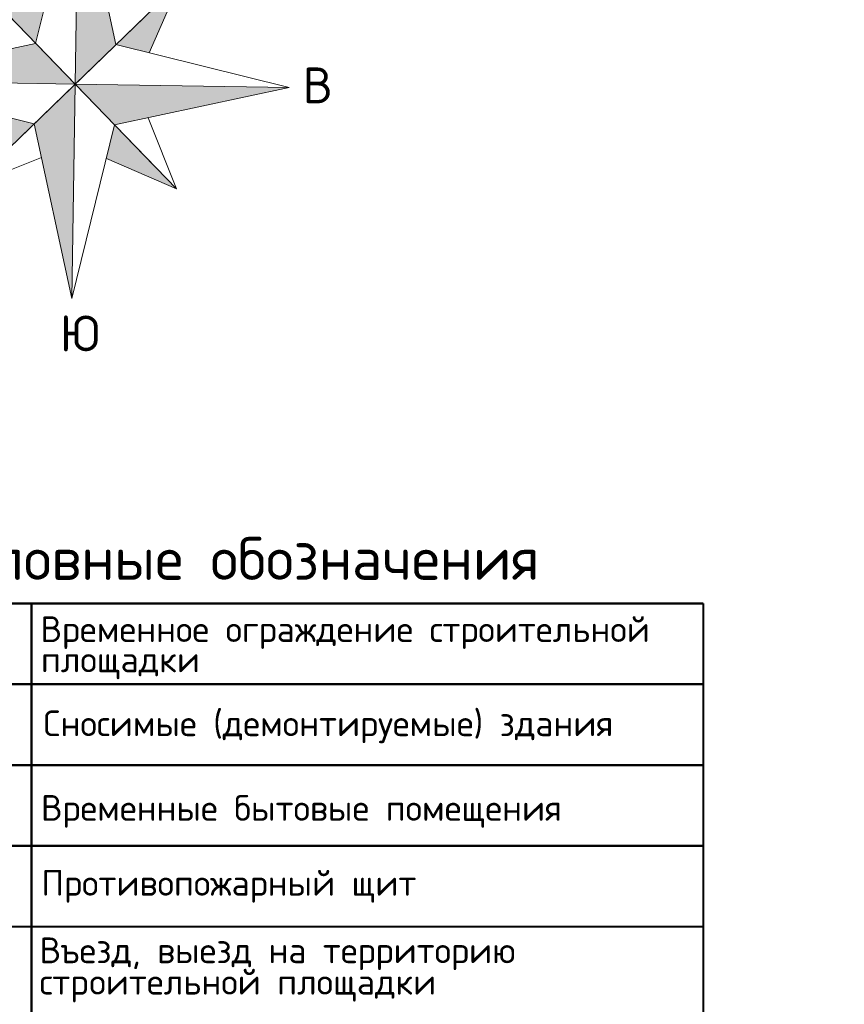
# Model space of a CAD drawing. Header units: metres. Extents: x 2193651 to 2201499, y 493187 to 494493.
# Tile 40 of 76: x 2199399 to 2199511, y 493924 to 494058. Entities that reach past the tile are written whole.
import ezdxf
from ezdxf.enums import TextEntityAlignment as Align

# ---------------------------------------------------------------- set-up
doc = ezdxf.new("R2010")
doc.units = ezdxf.units.M
doc.set_wipeout_variables(frame=1)
doc.header["$PDSIZE"] = 0.25
for name, pattern in [('1.5_1.5', [1.5, 0.75, -0.75]), ('10_2', [6, 5, -1]), ('2_1', [1.5, 1, -0.5]), ('366', [0.55, 0.05, -0.5])]:
    doc.linetypes.add(name, pattern=pattern)
for name, color, linetype, lineweight in [('contur_line', 7, 'Continuous', 20), ('Level 1', 7, 'Continuous', 25), ('net_pipeline', 7, 'Continuous', 30), ('Координатная сетка', 7, 'Continuous', 9)]:
    doc.layers.add(name, color=color, linetype=linetype, lineweight=lineweight)
for name, color, linetype in [('contur_line_building', 7, 'Continuous'), ('contur_line_fence', 7, 'Continuous'), ('contur_line_road', 7, 'Continuous'), ('grid_XY', 74, 'Continuous'), ('Labels', 7, 'Continuous'), ('net_electro', 1, 'Continuous'), ('net_electro_point', 7, 'Continuous'), ('p', 7, 'Continuous'), ('relief_point', 7, 'Continuous'), ('support', 7, 'Continuous'), ('Z_text_centerline_road_unviz', 7, 'Continuous'), ('z_text_net_electro', 7, 'Continuous'), ('z_text_net_pipeline', 7, 'Continuous'), ('z_text_relief_point', 7, 'Continuous'), ('z_text_vegetation_text', 7, 'Continuous'), ('Z_text_x_polygon', 7, 'Continuous')]:
    doc.layers.add(name, color=color, linetype=linetype)
doc.layers.add('x_polygon', color=7, linetype='Continuous', true_color=0xffffff)
doc.styles.add('Bm-431', font='timesi.ttf')
doc.styles.add('D-131', font='ariali.ttf')
doc.styles.add('R-131', font='arial.ttf')
doc.styles.add('стиль1', font='isocpeur.ttf', dxfattribs={"width": 0.9})

# ---------------------------------------------------------------- blocks, each defined once
blk = doc.blocks.new('фуркуркуркуфркурфавртыккурффку')
at = {"layer": 'Координатная сетка'}
h = blk.add_hatch(color=252, dxfattribs=at)
h.set_gradient(color1=(144, 132, 164), one_color=1, tint=1, name='INVCYLINDER')
h.paths.add_polyline_path([(6308.725024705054, 14912.83351371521), (6308.342814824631, 14888.53651975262), (6312.970165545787, 14893.02054176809)])
h.paths.add_polyline_path([(6320.215141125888, 14900.04110968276), (6312.970165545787, 14893.02054176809), (6316.761696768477, 14892.08252423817)])
h.paths.add_polyline_path([(6332.639808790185, 14888.1543098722), (6308.342814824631, 14888.53651975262), (6312.826836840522, 14883.90916903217)])
h.paths.add_polyline_path([(6312.826836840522, 14883.90916903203), (6311.888819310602, 14880.11763780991), (6319.847404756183, 14876.66419345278)])
h.paths.add_polyline_path([(6308.342814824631, 14888.53651975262), (6303.715464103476, 14884.0524977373), (6307.960604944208, 14864.23952579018)])
h.paths.add_polyline_path([(6303.715464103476, 14884.0524977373), (6299.923932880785, 14884.99051526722), (6296.470488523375, 14877.03192982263)])
h.paths.add_polyline_path([(6303.858792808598, 14893.16387047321), (6284.045820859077, 14888.91872963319), (6308.342814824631, 14888.53651975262)])
h.paths.add_polyline_path([(6304.796810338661, 14896.95540169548), (6296.838224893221, 14900.40884605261), (6303.858792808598, 14893.16387047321)])
for p, q in [((6308.725024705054, 14912.83351371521), (6303.858792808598, 14893.16387047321)), ((6308.342814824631, 14888.53651975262), (6308.725024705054, 14912.83351371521)), ((6308.342814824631, 14888.53651975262), (6308.725024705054, 14912.83351371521)), ((6308.725024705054, 14912.83351371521), (6312.970165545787, 14893.02054176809)), ((6296.838224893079, 14900.40884605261), (6308.342814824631, 14888.53651975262)), ((6304.796810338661, 14896.95540169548), (6296.838224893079, 14900.40884605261)), ((6300.039633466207, 14892.34557479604), (6296.838224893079, 14900.40884605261)), ((6320.215141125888, 14900.04110968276), (6308.342814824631, 14888.53651975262)), ((6312.151869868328, 14896.83970111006), (6320.215141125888, 14900.04110968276)), ((6316.761696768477, 14892.08252423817), (6320.215141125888, 14900.04110968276)), ((6317.597516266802, 14897.50456378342), (6299.088113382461, 14879.56847572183)), ((6299.374770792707, 14897.7912211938), (6317.310858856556, 14879.28181831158)), ((6303.858792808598, 14893.16387047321), (6284.045820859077, 14888.91872963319)), ((6332.639808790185, 14888.1543098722), (6312.970165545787, 14893.02054176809)), ((6308.342814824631, 14888.53651975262), (6284.045820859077, 14888.91872963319)), ((6284.045820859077, 14888.91872963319), (6299.176315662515, 14885.17547432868)), ((6296.470488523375, 14877.03192982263), (6308.342814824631, 14888.53651975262)), ((6308.342814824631, 14888.53651975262), (6307.960604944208, 14864.23952579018)), ((6308.342814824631, 14888.53651975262), (6332.639808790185, 14888.1543098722)), ((6319.847404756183, 14876.66419345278), (6308.342814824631, 14888.53651975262)), ((6312.826836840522, 14883.90916903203), (6332.639808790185, 14888.1543098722)), ((6299.176315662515, 14885.17547432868), (6303.715464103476, 14884.0524977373)), ((6299.923932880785, 14884.99051526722), (6296.470488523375, 14877.03192982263)), ((6303.715464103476, 14884.0524977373), (6307.960604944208, 14864.23952579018)), ((6316.645996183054, 14884.72746470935), (6319.847404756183, 14876.66419345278)), ((6307.960604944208, 14864.23952579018), (6312.826836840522, 14883.90916903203)), ((6304.533759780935, 14880.23333839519), (6296.470488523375, 14877.03192982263)), ((6311.888819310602, 14880.11763780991), (6319.847404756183, 14876.66419345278))]:
    blk.add_line(p, q, dxfattribs=at)
at = {"color": 7, "style": 'стиль1'}
for s, p in [('С', (6307.120991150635, 14915.2788637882)), ('З', (6278.658105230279, 14886.73870114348)), ('В', (6334.152044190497, 14886.38043410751)), ('Ю', (6306.604112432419, 14858.24251673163))]:
    blk.add_text(s, height=4.05, dxfattribs=at).set_placement(p)
blk = doc.blocks.new('330')
h = blk.add_hatch(color=0)
edge = h.paths.add_edge_path()
edge.add_arc((0, 0), 0.15, 0, 360.0002688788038)
at = {"color": 0}
blk.add_circle((0, 0), 0.15, dxfattribs=at)
blk = doc.blocks.new('475(c_1)')
h = blk.add_hatch(color=0)
edge = h.paths.add_edge_path()
edge.add_arc((0, 0), 0.25, 0, 360.0002688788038)
at = {"color": 0}
blk.add_lwpolyline([(-0.25, -0.5), (-0.25, 0.5)], dxfattribs=at)
blk.add_circle((0, 0), 0.25, dxfattribs=at)
blk = doc.blocks.new('330p')
at = {"color": 0}
blk.add_point((0, 0), dxfattribs=at)
blk = doc.blocks.new('12')
at = {"color": 251, "true_color": 0x5d5d5d}
for points in [[(0, 1.5), (0, -1.5)], [(-1.5, 0), (1.5, 0)]]:
    blk.add_lwpolyline(points, dxfattribs=at)
blk = doc.blocks.new('ж9итдщд')
at = {"lineweight": 25, "true_color": 0x5d5d5d}
h = blk.add_hatch(color=251, dxfattribs=at)
edge = h.paths.add_edge_path()
edge.add_arc((2196483.214071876, 494000.4277518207), 0.1, 0, 360.0002688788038)
h = blk.add_hatch(color=251, dxfattribs=at)
edge = h.paths.add_edge_path()
edge.add_arc((2196461.754071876, 493953.0397518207), 0.1, 0, 360.0002688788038)
at = {"layer": 'x_polygon', "true_color": 0x5d5d5d}
h = blk.add_hatch(dxfattribs=at)
h.set_pattern_fill('416', color=251, style=0, pattern_type=2)
h.set_pattern_definition([(59.03620000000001, (2196496.499566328, 494003.4092073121), (10.00001517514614, 19.99999241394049), [1.166190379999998, -57.14332856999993]), (300.9638, (2196495.899566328, 494004.4092073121), (10.00001517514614, -19.99999241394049), [1.166190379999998, -57.14332856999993]), (180, (2196497.099566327, 494003.4092073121), (-10, -9.999999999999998), [0.1, -9.9]), (180, (2196495.999566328, 494003.4092073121), (-10, -9.999999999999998), [0.1, -9.9]), (59.03620000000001, (2196501.499566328, 493998.4092073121), (10.00001517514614, 19.99999241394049), [1.166190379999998, -57.14332856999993]), (300.9638, (2196500.899566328, 493999.4092073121), (10.00001517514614, -19.99999241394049), [1.166190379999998, -57.14332856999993]), (180, (2196502.099566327, 493998.4092073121), (-10, -9.999999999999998), [0.1, -9.9]), (180, (2196500.999566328, 493998.4092073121), (-10, -9.999999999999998), [0.1, -9.9])])
h.paths.add_polyline_path([(2196389.309664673, 493854.6857242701), (2196388.092801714, 493853.1360717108), (2196392.474071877, 493849.3977518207), (2196394.304071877, 493848.5337518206), (2196416.860071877, 493872.7197518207), (2196434.994071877, 493892.7677518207), (2196446.702071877, 493911.3117518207), (2196453.248071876, 493926.1257518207), (2196464.928071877, 493955.9257518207), (2196478.144071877, 493990.4457518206), (2196508.522071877, 494011.4617518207), (2196507.808799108, 494013.050580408), (2196482.366071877, 494001.5797518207), (2196477.676071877, 493997.2077518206), (2196462.908071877, 493957.3757518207), (2196452.284071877, 493926.3317518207), (2196445.504071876, 493911.7077518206), (2196432.778071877, 493892.0157518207), (2196416.206071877, 493873.4937518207), (2196394.466071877, 493849.7817518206)])
at = {"color": 251, "lineweight": 25, "true_color": 0x5d5d5d}
for p, q in [((2196483.597829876, 494002.1334578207), (2196483.597829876, 494003.2334518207)), ((2196483.597829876, 494003.2334518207), (2196484.397829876, 494003.2334518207)), ((2196483.597829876, 494003.2334518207), (2196483.597829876, 494003.2334518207)), ((2196484.397829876, 494003.2334518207), (2196484.397829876, 494002.1334578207)), ((2196484.397829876, 494003.2334518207), (2196484.397829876, 494003.2334518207)), ((2196483.997829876, 494001.7334578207), (2196483.997829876, 494001.7334578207)), ((2196462.137829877, 493954.7454578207), (2196462.137829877, 493955.8454518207)), ((2196462.137829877, 493955.8454518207), (2196462.937829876, 493955.8454518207)), ((2196462.137829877, 493955.8454518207), (2196462.137829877, 493955.8454518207)), ((2196462.937829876, 493955.8454518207), (2196462.937829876, 493954.7454578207)), ((2196462.937829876, 493955.8454518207), (2196462.937829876, 493955.8454518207)), ((2196462.537829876, 493954.3454578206), (2196462.537829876, 493954.3454578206)), ((2196455.334887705, 493925.6590085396), (2196457.565091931, 493931.3490843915))]:
    blk.add_line(p, q, dxfattribs=at)
for points in [[(2196483.214071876, 494000.9277518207), (2196483.214071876, 494003.4277518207)], [(2196483.214071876, 494003.2334518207), (2196484.714071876, 494003.2334518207)], [(2196486.851639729, 494002.0915126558), (2196483.214071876, 494000.4277518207)], [(2196486.851639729, 494002.0915126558), (2196486.070754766, 494002.2653129)], [(2196486.851639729, 494002.0915126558), (2196486.472431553, 494001.387105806)], [(2196481.563959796, 493996.7839721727), (2196483.214071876, 494000.4277518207)], [(2196483.214071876, 494000.4277518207), (2196484.767006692, 493997.8609652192)], [(2196481.563959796, 493996.7839721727), (2196481.387233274, 493997.5642000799)], [(2196481.563959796, 493996.7839721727), (2196482.266940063, 493997.1658184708)], [(2196484.339208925, 493997.6021427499), (2196485.194804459, 493998.1197876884)], [(2196463.404183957, 493956.6835314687), (2196461.754071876, 493953.0397518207)], [(2196461.754071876, 493953.5397518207), (2196461.754071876, 493956.0397518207)], [(2196461.754071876, 493955.8454518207), (2196463.254071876, 493955.8454518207)], [(2196463.404183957, 493956.6835314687), (2196462.70120369, 493956.3016851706)], [(2196463.404183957, 493956.6835314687), (2196463.580910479, 493955.9033035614)], [(2196460.105696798, 493949.3951860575), (2196461.754071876, 493953.0397518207)], [(2196460.105696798, 493949.3951860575), (2196459.928598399, 493950.1753296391)], [(2196460.105696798, 493949.3951860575), (2196460.808494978, 493949.7773673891)]]:
    blk.add_lwpolyline(points, dxfattribs=at)
for centre in [(2196483.214071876, 494000.4277518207), (2196461.754071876, 493953.0397518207)]:
    blk.add_circle(centre, 0.1, dxfattribs=at)
for centre, start, end in [((2196483.997829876, 494002.1334578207), 179.9998479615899, 270.0000584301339), ((2196483.997829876, 494002.1334578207), 270.0000584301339, 0), ((2196462.537829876, 493954.7454578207), 179.9998479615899, 270.0000584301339), ((2196462.537829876, 493954.7454578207), 270.0000584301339, 0)]:
    blk.add_arc(centre, 0.4, start, end, dxfattribs=at)
at = {"layer": 'contur_line', "color": 251, "linetype": '366', "true_color": 0x5d5d5d, "flags": 128}
blk.add_lwpolyline([(2196487.146071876, 493986.5757518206), (2196493.760071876, 493990.0177518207), (2196497.144071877, 493992.1897518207)], dxfattribs=at)
at = {"layer": 'contur_line_building', "color": 251, "lineweight": 30, "true_color": 0x5d5d5d}
for points in [[(2196502.898302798, 494040.2334591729), (2196482.583344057, 494031.8828795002), (2196469.66148231, 494063.3186718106), (2196498.412013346, 494075.1367415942), (2196505.956111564, 494056.7837589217)], [(2196505.956111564, 494056.7837589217), (2196541.305962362, 494070.5022022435), (2196551.608970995, 494043.9532848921), (2196508.019451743, 494027.0372205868), (2196502.898302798, 494040.2334591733)]]:
    blk.add_lwpolyline(points, dxfattribs=at)
for points in [[(2196515.183049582, 493991.6892768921), (2196498.002116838, 493976.8077278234), (2196513.400107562, 493959.0305567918), (2196530.581040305, 493973.9121058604)], [(2196387.457459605, 493958.2256613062), (2196412.055446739, 493936.985122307), (2196428.454565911, 493955.9764163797), (2196403.856578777, 493977.2169553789)]]:
    blk.add_lwpolyline(points, close=True, dxfattribs=at)
at = {"layer": 'contur_line_fence', "color": 251, "true_color": 0x5d5d5d}
for p, q in [((2196481.917039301, 494002.2548533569), (2196521.141265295, 494019.9390571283)), ((2196482.366071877, 494001.5797518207), (2196521.470071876, 494019.2097518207)), ((2196476.991881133, 493997.6636398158), (2196481.917039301, 494002.2548533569)), ((2196477.676071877, 493997.2077518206), (2196482.366071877, 494001.5797518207)), ((2196497.144071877, 493992.1897518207), (2196512.994071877, 494001.3377518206)), ((2196497.543973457, 493991.4968746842), (2196513.379433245, 494000.6364826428)), ((2196462.154447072, 493957.6443634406), (2196476.991881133, 493997.6636398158)), ((2196462.908071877, 493957.3757518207), (2196477.676071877, 493997.2077518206)), ((2196497.144071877, 493992.1897518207), (2196497.344022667, 493991.8433132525)), ((2196497.344022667, 493991.8433132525), (2196497.543973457, 493991.4968746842)), ((2196486.242071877, 493985.7477518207), (2196487.146071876, 493986.5757518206)), ((2196487.146071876, 493986.5757518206), (2196487.416243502, 493986.2807818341)), ((2196479.736071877, 493964.6157518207), (2196486.242071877, 493985.7477518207)), ((2196480.49600877, 493964.3652615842), (2196486.942699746, 493985.3046212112)), ((2196486.942699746, 493985.3046212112), (2196487.686415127, 493985.9858118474)), ((2196487.416243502, 493986.2807818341), (2196487.686415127, 493985.9858118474)), ((2196471.020071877, 493939.8297518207), (2196479.736071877, 493964.6157518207)), ((2196471.763334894, 493939.5318454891), (2196480.49600877, 493964.3652615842)), ((2196451.540700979, 493926.6303260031), (2196462.154447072, 493957.6443634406)), ((2196452.284071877, 493926.3317518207), (2196462.908071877, 493957.3757518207)), ((2196454.712071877, 493903.7257518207), (2196471.020071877, 493939.8297518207)), ((2196455.414119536, 493903.3365995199), (2196471.763334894, 493939.5318454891)), ((2196444.801808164, 493912.0949914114), (2196451.540700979, 493926.6303260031)), ((2196445.504071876, 493911.7077518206), (2196452.284071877, 493926.3317518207))]:
    blk.add_line(p, q, dxfattribs=at)
at = {"layer": 'contur_line_road', "color": 251, "linetype": '1.5_1.5', "true_color": 0x5d5d5d, "flags": 128}
for points in [[(2196464.928071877, 493955.9257518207), (2196478.144071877, 493990.4457518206), (2196508.522071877, 494011.4617518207), (2196507.808799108, 494013.050580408)], [(2196497.144071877, 493992.1897518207), (2196497.472071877, 493994.2177518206), (2196512.270071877, 494002.9977518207), (2196520.324071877, 494006.5317518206), (2196521.603716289, 494005.836369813)]]:
    blk.add_lwpolyline(points, dxfattribs=at)
blk.add_lwpolyline([(2196443.606071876, 493887.0677518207, -0.1913993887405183), (2196442.938071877, 493889.5217518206), (2196452.866071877, 493904.7597518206, 0.041700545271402), (2196469.516071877, 493940.5197518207), (2196478.134071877, 493965.7017518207), (2196484.718071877, 493984.2997518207, -0.2433664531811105), (2196487.146071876, 493986.5757518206)], format="xyb", dxfattribs=at)
at = {"layer": 'contur_line_road', "color": 251, "true_color": 0x5d5d5d, "flags": 128}
blk.add_lwpolyline([(2196386.784944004, 493854.2520016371), (2196392.474071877, 493849.3977518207), (2196394.304071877, 493848.5337518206), (2196416.860071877, 493872.7197518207), (2196434.994071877, 493892.7677518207), (2196446.702071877, 493911.3117518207), (2196453.248071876, 493926.1257518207), (2196464.928071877, 493955.9257518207)], dxfattribs=at)
at = {"layer": 'net_electro', "color": 251, "true_color": 0x5d5d5d, "flags": 128}
for points in [[(2196483.214071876, 494000.4277518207), (2196558.958071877, 494035.0717518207), (2196642.322071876, 494052.4017518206)], [(2196391.468071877, 493851.0617518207), (2196434.494071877, 493892.7677518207), (2196461.754071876, 493953.0397518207), (2196483.214071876, 494000.4277518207)]]:
    blk.add_lwpolyline(points, dxfattribs=at)
at = {"layer": 'net_electro_point', "color": 251, "linetype": '2_1', "true_color": 0x5d5d5d}
blk.add_line((2196480.112071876, 493995.1857518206), (2196483.214071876, 494000.4277518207), dxfattribs=at)
at = {"layer": 'net_pipeline', "color": 251, "linetype": '10_2', "true_color": 0x5d5d5d, "flags": 128}
blk.add_lwpolyline([(2196398.638168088, 493840.774802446), (2196444.007505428, 493888.6329865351), (2196460.047872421, 493918.3321870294), (2196489.634878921, 493992.236291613), (2196572.993835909, 494028.8069652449), (2196696.98288757, 494053.0754469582), (2196850.911975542, 494083.5694107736), (2197025.382327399, 494119.7071813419), (2197141.610230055, 494145.3878806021), (2197159.372026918, 494149.3556210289), (2197189.989916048, 494235.7081320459), (2197173.273165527, 494318.3585623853), (2197158.444117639, 494384.4179219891)], dxfattribs=at)
at = {"layer": 'p', "color": 251, "linetype": 'Continuous', "true_color": 0x5d5d5d}
for points in [[(2196465.512071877, 494062.9657518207), (2196505.832071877, 494079.2257518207), (2196548.852071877, 494087.0457518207), (2196558.312071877, 494036.4657518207), (2196532.192071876, 494024.6857518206), (2196520.572071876, 494019.4257518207), (2196488.252071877, 494005.1657518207)], [(2196436.792071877, 494083.1857518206), (2196505.832071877, 494079.2257518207), (2196465.512071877, 494062.9657518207), (2196413.652071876, 494034.8257518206)], [(2196413.652071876, 494034.8257518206), (2196465.512071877, 494062.9657518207), (2196488.252071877, 494005.1657518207), (2196481.112071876, 494002.0257518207), (2196476.932071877, 493996.9057518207), (2196461.832071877, 493957.0457518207), (2196431.932071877, 493985.2257518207), (2196402.592071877, 494011.7257518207)], [(2196567.852071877, 494016.7457518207), (2196579.212071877, 493943.0857518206), (2196583.352071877, 493916.3257518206), (2196536.752071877, 493906.7257518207), (2196518.412071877, 493891.3257518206), (2196511.892071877, 493879.3457518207), (2196489.912071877, 493891.5657518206), (2196513.692071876, 493939.7457518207), (2196539.492071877, 493966.8457518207), (2196524.212071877, 493994.5257518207)], [(2196435.932071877, 493898.8257518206), (2196424.532071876, 493908.6057518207), (2196413.212071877, 493919.1657518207), (2196374.972071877, 493953.2657518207), (2196402.592071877, 494011.7257518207), (2196431.932071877, 493985.2257518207), (2196461.832071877, 493957.0457518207), (2196451.212071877, 493926.5657518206), (2196444.452071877, 493912.1857518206)], [(2196435.932071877, 493898.8257518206), (2196424.532071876, 493908.6057518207), (2196413.212071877, 493919.1657518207), (2196374.972071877, 493953.2657518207), (2196370.152071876, 493948.2057518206), (2196339.852071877, 493915.6457518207), (2196338.312071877, 493907.7257518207), (2196342.692071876, 493900.8257518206), (2196394.152071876, 493850.2257518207), (2196431.732071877, 493892.2457518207)]]:
    blk.add_lwpolyline(points, close=True, dxfattribs=at)
at = {"layer": 'grid_XY', "color": 251, "true_color": 0x5d5d5d, "xscale": 2, "yscale": 2, "zscale": 2, "row_count": 14, "column_count": 13, "row_spacing": 100, "column_spacing": 100}
blk.add_blockref('12', (2196295.512071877, 493190.3657518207), dxfattribs=at)
at = {"layer": 'relief_point', "color": 251, "true_color": 0x5d5d5d, "xscale": 2, "yscale": 2, "zscale": 2}
for name, p in [('330', (2196508.522071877, 494011.4617518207, 341.526)), ('330', (2196482.366071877, 494001.5797518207, 342.58)), ('330p', (2196477.676071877, 493997.2077518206, 148.608)), ('330', (2196497.472071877, 493994.2177518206, 342.222)), ('330', (2196478.144071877, 493990.4457518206, 341.894)), ('330', (2196486.242071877, 493985.7477518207, 342.382)), ('330', (2196484.718071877, 493984.2997518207, 342.298)), ('330', (2196478.134071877, 493965.7017518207, 342.176)), ('330', (2196479.736071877, 493964.6157518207, 342.724)), ('330', (2196462.908071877, 493957.3757518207, 342.532)), ('330', (2196464.928071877, 493955.9257518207, 342.436)), ('330', (2196469.516071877, 493940.5197518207, 342.272)), ('330', (2196471.020071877, 493939.8297518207, 342.392)), ('330', (2196452.284071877, 493926.3317518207, 343.664)), ('330', (2196453.248071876, 493926.1257518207, 343.174))]:
    blk.add_blockref(name, p, dxfattribs=at)
at = {"layer": 'support', "color": 251, "true_color": 0x5d5d5d, "xscale": 2, "yscale": 2, "zscale": 2}
for p, rotation in [((2196497.144071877, 493992.1897518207), 32.69413193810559), ((2196493.760071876, 493990.0177518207), 30.09355400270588), ((2196487.146071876, 493986.5757518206), 207.4929760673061)]:
    blk.add_blockref('475(c_1)', p, dxfattribs=dict(at, rotation=rotation))
at = {"layer": 'Labels', "color": 251, "true_color": 0x5d5d5d}
for s, p in [('50:12:0080103:408', (2196511.912071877, 494046.1057518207)), ('50:12:0080103:372', (2196445.422071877, 494010.0057518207)), ('50:12:0080105:149', (2196418.402071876, 493955.2757518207))]:
    blk.add_text(s, height=2, dxfattribs=at).set_placement(p, align=Align.MIDDLE_CENTER)
at = {"layer": 'Z_text_centerline_road_unviz', "color": 251, "true_color": 0x5d5d5d, "style": 'Bm-431'}
for s, p in [('  ул.Шереметьевская', (2196494.671632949, 493994.3164423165)), ('А', (2196503.544690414, 494003.7133163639))]:
    blk.add_text(s, height=2, rotation=34.73474129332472, dxfattribs=at).set_placement(p)
at = {"layer": 'z_text_net_electro', "color": 251, "true_color": 0x5d5d5d, "style": 'Bm-431'}
for s, rotation, p in [('4каб. ', 24.57853987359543, (2196488.734601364, 494001.5437145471)), ('5пр. 3каб. ', 65.63625970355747, (2196468.607004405, 493964.5236188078)), ('5пр. 3каб. ', 65.66356983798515, (2196457.313895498, 493939.5698665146))]:
    blk.add_text(s, height=1.5, rotation=rotation, dxfattribs=at).set_placement(p)
at = {"layer": 'z_text_net_pipeline', "color": 251, "true_color": 0x5d5d5d, "style": 'Bm-431'}
blk.add_text('Г', height=2, rotation=68.18164034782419, dxfattribs=at).set_placement((2196481.367883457, 493969.7927926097))
at = {"layer": 'z_text_relief_point', "color": 251, "true_color": 0x5d5d5d, "style": 'D-131'}
for s, height, rotation, p in [(' 170.76', 2, 24.26818581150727, (2196508.926071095, 494010.5656664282)), (' 171.29', 2, 24.26818581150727, (2196481.616325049, 494003.0859948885)), (' 170.95', 2, 34.67612223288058, (2196479.232105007, 493987.9557663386)), (' 171.11', 2, 29.99186106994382, (2196498.782264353, 493989.1399184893)), (' 171.19', 2, 42.48747826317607, (2196487.72321985, 493981.7557348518)), (' 171.15', 2, 72.88774523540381, (2196481.763607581, 493978.0527508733)), (' 171.09', 2, 72.88774523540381, (2196477.102520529, 493965.3644777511)), (' 171.36', 2, 72.88774523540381, (2196482.646486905, 493962.8851273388)), (' 171.27', 2, 69.65737646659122, (2196461.706058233, 493957.9872665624)), (' 171.22', 2, 69.05062941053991, (2196467.063152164, 493954.5114300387)), (' 171.14', 2, 70.6257697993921, (2196468.632036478, 493940.476521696)), (' 171.20', 2, 70.6257697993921, (2196473.774120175, 493938.062274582)), (' 171.83', 2, 71.10782558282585, (2196451.146293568, 493926.3019842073)), ('171.72', 1.5, 68.59748715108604, (2196454.988993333, 493925.4615901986)), ('171.59', 1.5, 68.59748715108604, (2196456.884711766, 493924.7306591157))]:
    blk.add_text(s, height=height, rotation=rotation, dxfattribs=at).set_placement(p)
at = {"layer": 'z_text_vegetation_text', "color": 251, "true_color": 0x5d5d5d, "style": 'D-131'}
blk.add_text('частная территория', height=2, dxfattribs=at).set_placement((2196420.486021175, 493985.9474314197))
at = {"layer": 'Z_text_x_polygon', "color": 251, "true_color": 0x5d5d5d, "style": 'R-131'}
blk.add_text('Ж', height=2, rotation=319.1891552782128, dxfattribs=at).set_placement((2196404.435627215, 493960.5515101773))
at = {"layer": 'Z_text_x_polygon', "color": 251, "true_color": 0x5d5d5d, "style": 'Bm-431'}
blk.add_text('№4', height=2, dxfattribs=at).set_placement((2196429.671617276, 493930.3276474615))
at = {"color": 7, "lineweight": 0, "true_color": 0xffffff}
blk.add_wipeout([(2197379.0007610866, 493517.10266345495), (2197495.5120718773, 493517.10266345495), (2197495.5120718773, 494487.36575182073), (2196201.795605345, 494487.36575182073), (2196201.795605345, 493187.3657518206), (2197495.5120718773, 493187.3657518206), (2197495.5120718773, 493517.10266345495), (2196554.680084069, 493517.10266345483), (2196554.680084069, 493858.2491584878), (2197070.7335650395, 494090.36575182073), (2197224.867163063, 494090.3657518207), (2197276.818454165, 493979.6499218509), (2197379.0007610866, 493803.7342076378)], dxfattribs=at)

msp = doc.modelspace()

# ---------------------------------------------------------------- block references
at = {"color": 1, "lineweight": 100}
msp.add_blockref('ж9итдщд', (3000, 0), dxfattribs=at)

# ---------------------------------------------------------------- next in the draw order: linework, layer by layer
at = {"const_width": 0.3}
for points in [[(2199370.249261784, 493978.2784862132), (2199491.629523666, 493978.2784862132)], [(2199370.249261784, 493978.2784862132), (2199491.629523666, 493978.2784862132)], [(2199400.184268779, 493978.2784862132), (2199400.184268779, 493841.8981629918)], [(2199491.629523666, 493978.2784862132), (2199491.629523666, 493841.8981629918)], [(2199370.249261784, 493967.2784862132), (2199491.629523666, 493967.2784862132)], [(2199370.249261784, 493956.2784862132), (2199491.629523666, 493956.2784862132)], [(2199370.249261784, 493945.2784862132), (2199491.629523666, 493945.2784862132)], [(2199370.249261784, 493934.2784862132), (2199491.629523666, 493934.2784862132)]]:
    msp.add_lwpolyline(points, dxfattribs=at)

# ---------------------------------------------------------------- next in the draw order: block references
at = {"layer": 'Level 1', "color": 1, "linetype": 'Continuous', "lineweight": 0, "xscale": 1.2, "yscale": 1.2, "zscale": 1.2}
msp.add_blockref('фуркуркуркуфркурфавртыккурффку', (2191836.106889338, 476182.7011200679), dxfattribs=at)

# ---------------------------------------------------------------- next in the draw order: texts
at = {"color": 7, "style": 'стиль1'}
msp.add_text('Условные обозначения', height=5.833333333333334, dxfattribs=at).set_placement((2199388.245730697, 493981.4827333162))
at = {"style": 'стиль1'}
for s, p in [('Временное ограждение строительной ', (2199401.394484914, 493973.0240670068)), ('площадки ', (2199401.463139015, 493968.9097372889)), ('Сносимые (демонтируемые) здания', (2199401.78966072, 493960.211733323)), ('Временные бытовые помещения', (2199401.463929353, 493948.6953689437)), ('Противопожарный щит', (2199401.519894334, 493938.4966149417)), ('Въезд, выезд на территорию', (2199401.266176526, 493929.315500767)), ('стpоительной площадки', (2199401.266176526, 493925.0396965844))]:
    msp.add_text(s, height=3.5, dxfattribs=at).set_placement(p)

doc.saveas('drawing.dxf')
